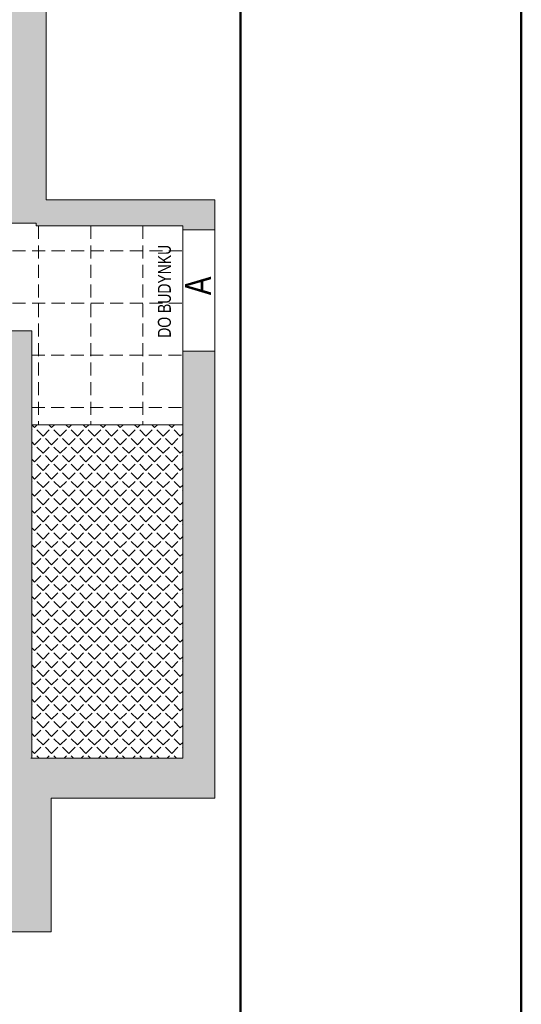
# Model space of a CAD drawing. Header units: millimetres. Extents: x -23540 to 53212, y -37964 to 41185.
# Tile 154 of 203: x 13163 to 13740, y -32227 to -31093. Entities that reach past the tile are written whole.
import ezdxf

# ---------------------------------------------------------------- set-up
doc = ezdxf.new("R2010")
doc.units = ezdxf.units.MM
doc.linetypes.add('DASHEDX2', pattern=[1.5, 1, -0.5])
doc.layers.get('0').update_dxf_attribs({"lineweight": 18})
for name, color, linetype, lineweight in [('Cienka', 7, 'Continuous', 18), ('M_Ramki rysunków', 2, 'Continuous', 18), ('PG_PRZERYWANE_ŚREDNIE', 1, 'DASHEDX2', 18), ('PG_ŚCIANY_DZIAŁOWE', 3, 'Continuous', 18), ('Przekrojowa', 60, 'Continuous', 18)]:
    doc.layers.add(name, color=color, linetype=linetype, lineweight=lineweight)
doc.styles.add('BIKWYM', font='BIKROMSW.SHX', dxfattribs={"width": 0.8})

msp = doc.modelspace()

# ---------------------------------------------------------------- hatches: boundary and pattern name
at = {"layer": 'PG_ŚCIANY_DZIAŁOWE', "true_color": 0x636466, "transparency": 33554610}
h = msp.add_hatch(color=251, dxfattribs=at)
h.dxf.hatch_style = 1
h.paths.add_polyline_path([(12531.1, -30145.2), (12536.1, -30145.2), (12536.1, -30150.7), (12531.1, -30150.7)])
h.paths.add_polyline_path([(12524.4, -30049.7), (12547.9, -30049.7), (12547.9, -29716.7), (12587.9, -29716.7), (12587.9, -29702.7), (12628.4, -29702.7), (12628.4, -29645.5), (12575.4, -29645.5), (12575.4, -29516.5), (12524.4, -29516.5)])
h.paths.add_polyline_path([(12547.9, -30150.7), (12536.1, -30150.7), (12536.1, -30145.2), (12531.1, -30145.2), (12531.1, -30150.7), (12524.4, -30150.7), (12524.4, -31104.5), (12719.5, -31104.5), (12719.5, -31144.2), (12739.4, -31144.2), (12739.4, -31327.5), (13024.4, -31327.5), (13024.4, -31312.5), (12754.4, -31312.5), (12754.4, -31104.5), (13142.4, -31104.5), (13142.4, -31327.5), (13181.4, -31327.5), (13181.4, -31330.5), (13311.4, -31330.5), (13350.4, -31330.5), (13387.3, -31300.5), (13192.9, -31300.5), (13192.9, -31079.5), (12547.9, -31079.5), (12547.9, -30518.7), (12729.4, -30518.7), (12729.4, -30497.2), (12547.9, -30497.2), (12547.9, -30314.7), (12562.9, -30314.7), (12562.9, -30272.2), (12547.9, -30272.2)])
h = msp.add_hatch(color=251, dxfattribs=at)
h.dxf.hatch_style = 1
h.paths.add_polyline_path([(13387.3, -31475), (13350.4, -31475), (13350.4, -31943.5), (13176.4, -31943.5), (13176.4, -31559.5), (13176.4, -31451.5), (13053.9, -31451.5), (13053.9, -31470), (13133.4, -31470), (13133.4, -31680.5), (12885.9, -31680.5), (12885.9, -31470), (12952.9, -31470), (12952.9, -31451.5), (12859.4, -31451.5), (12859.4, -31470), (12871.4, -31470), (12871.4, -31699), (13133.4, -31699), (13133.4, -31885), (12758.4, -31885), (12758.4, -31470), (12758.4, -31451.5), (12708.4, -31451.5), (12708.4, -31467.5), (12739.9, -31467.5), (12739.9, -31906), (12939.4, -31906), (12939.4, -31913), (12948.4, -31913), (12948.4, -31906), (13137.4, -31906), (13137.4, -32071.5), (13123.9, -32071.5), (13123.9, -32143.5), (13198.9, -32143.5), (13198.9, -31989.4), (13387.3, -31989.4)])
h.paths.add_polyline_path([(13350.4, -31335), (13387.3, -31335), (13387.3, -31300.5), (13350.4, -31330.5)])

# ---------------------------------------------------------------- linework, layer by layer
at = {"color": 251, "true_color": 0x636466}
for p, q in [((13192.9, -31300.5), (13192.9, -30145.1)), ((13192.9, -31300.5), (13387.3, -31300.5)), ((13387.3, -31300.5), (13387.3, -31989.4)), ((13125.4, -31327.5), (13181.4, -31327.5)), ((13181.4, -31327.5), (13181.4, -31330.5)), ((13181.4, -31330.5), (13311.4, -31330.5)), ((13311.4, -31330.5), (13350.4, -31330.5)), ((13350.4, -31330.5), (13350.4, -31345.5)), ((13350.4, -31345.5), (13350.4, -31559.5)), ((13053.9, -31451.5), (13176.4, -31451.5)), ((13176.4, -31559.5), (13176.4, -31451.5)), ((13176.4, -31559.5), (13176.4, -31943.5)), ((13350.4, -31559.5), (13176.4, -31559.5)), ((13350.4, -31943.5), (13350.4, -31559.5)), ((13176.4, -31943.5), (13350.4, -31943.5)), ((13387.3, -31989.4), (13198.9, -31989.4)), ((13198.9, -31989.4), (13198.9, -32143.5))]:
    msp.add_line(p, q, dxfattribs=at)
at = {"color": 251, "linetype": 'Continuous', "lineweight": 20, "true_color": 0x636466}
for p, q in [((13179.6, -31562.7), (13176.4, -31559.5)), ((13176.4, -31566), (13176.9, -31565.4)), ((13179.6, -31562.7), (13182.9, -31559.5)), ((13189.5, -31572.6), (13182.3, -31565.4)), ((13189.5, -31572.6), (13196.7, -31565.4)), ((13199.4, -31562.7), (13196.1, -31559.5)), ((13199.4, -31562.7), (13202.6, -31559.5)), ((13209.2, -31572.6), (13202, -31565.4)), ((13209.2, -31572.6), (13216.4, -31565.4)), ((13219.1, -31562.7), (13215.8, -31559.5)), ((13219.1, -31562.7), (13222.4, -31559.5)), ((13229, -31572.6), (13221.8, -31565.4)), ((13229, -31572.6), (13236.2, -31565.4)), ((13238.9, -31562.7), (13235.6, -31559.5)), ((13238.9, -31562.7), (13242.2, -31559.5)), ((13248.7, -31572.6), (13241.6, -31565.4)), ((13248.7, -31572.6), (13255.9, -31565.4)), ((13258.6, -31562.7), (13255.3, -31559.5)), ((13258.6, -31562.7), (13261.9, -31559.5)), ((13268.5, -31572.6), (13261.3, -31565.4)), ((13268.5, -31572.6), (13275.7, -31565.4)), ((13278.4, -31562.7), (13275.1, -31559.5)), ((13278.4, -31562.7), (13281.7, -31559.5)), ((13288.3, -31572.6), (13281.1, -31565.4)), ((13288.3, -31572.6), (13295.4, -31565.4)), ((13298.1, -31562.7), (13294.8, -31559.5)), ((13298.1, -31562.7), (13301.4, -31559.5)), ((13308, -31572.6), (13300.8, -31565.4)), ((13308, -31572.6), (13315.2, -31565.4)), ((13317.9, -31562.7), (13314.6, -31559.5)), ((13317.9, -31562.7), (13321.2, -31559.5)), ((13327.8, -31572.6), (13320.6, -31565.4)), ((13327.8, -31572.6), (13335, -31565.4)), ((13337.6, -31562.7), (13334.4, -31559.5)), ((13337.6, -31562.7), (13340.9, -31559.5)), ((13347.5, -31572.6), (13340.3, -31565.4)), ((13179.6, -31582.5), (13176.4, -31579.3)), ((13179.6, -31582.5), (13186.8, -31575.3)), ((13199.4, -31582.5), (13192.2, -31575.3)), ((13199.4, -31582.5), (13206.5, -31575.3)), ((13219.1, -31582.5), (13211.9, -31575.3)), ((13219.1, -31582.5), (13226.3, -31575.3)), ((13238.9, -31582.5), (13231.7, -31575.3)), ((13238.9, -31582.5), (13246, -31575.3)), ((13258.6, -31582.5), (13251.4, -31575.3)), ((13258.6, -31582.5), (13265.8, -31575.3)), ((13278.4, -31582.5), (13271.2, -31575.3)), ((13278.4, -31582.5), (13285.6, -31575.3)), ((13298.1, -31582.5), (13291, -31575.3)), ((13298.1, -31582.5), (13305.3, -31575.3)), ((13317.9, -31582.5), (13310.7, -31575.3)), ((13317.9, -31582.5), (13325.1, -31575.3)), ((13337.6, -31582.5), (13330.5, -31575.3)), ((13337.6, -31582.5), (13344.8, -31575.3)), ((13347.5, -31572.6), (13350.4, -31569.8)), ((13350.4, -31575.5), (13350.2, -31575.3)), ((13176.4, -31585.7), (13176.9, -31585.2)), ((13189.5, -31592.4), (13182.3, -31585.2)), ((13189.5, -31592.4), (13196.7, -31585.2)), ((13209.2, -31592.4), (13202, -31585.2)), ((13209.2, -31592.4), (13216.4, -31585.2)), ((13229, -31592.4), (13221.8, -31585.2)), ((13229, -31592.4), (13236.2, -31585.2)), ((13248.7, -31592.4), (13241.6, -31585.2)), ((13248.7, -31592.4), (13255.9, -31585.2)), ((13268.5, -31592.4), (13261.3, -31585.2)), ((13268.5, -31592.4), (13275.7, -31585.2)), ((13288.3, -31592.4), (13281.1, -31585.2)), ((13288.3, -31592.4), (13295.4, -31585.2)), ((13308, -31592.4), (13300.8, -31585.2)), ((13308, -31592.4), (13315.2, -31585.2)), ((13327.8, -31592.4), (13320.6, -31585.2)), ((13327.8, -31592.4), (13335, -31585.2)), ((13347.5, -31592.4), (13340.3, -31585.2)), ((13347.5, -31592.4), (13350.4, -31589.5)), ((13179.6, -31602.3), (13176.4, -31599)), ((13179.6, -31602.3), (13186.8, -31595.1)), ((13199.4, -31602.3), (13192.2, -31595.1)), ((13199.4, -31602.3), (13206.5, -31595.1)), ((13219.1, -31602.3), (13211.9, -31595.1)), ((13219.1, -31602.3), (13226.3, -31595.1)), ((13238.9, -31602.3), (13231.7, -31595.1)), ((13238.9, -31602.3), (13246, -31595.1)), ((13258.6, -31602.3), (13251.4, -31595.1)), ((13258.6, -31602.3), (13265.8, -31595.1)), ((13278.4, -31602.3), (13271.2, -31595.1)), ((13278.4, -31602.3), (13285.6, -31595.1)), ((13298.1, -31602.3), (13291, -31595.1)), ((13298.1, -31602.3), (13305.3, -31595.1)), ((13317.9, -31602.3), (13310.7, -31595.1)), ((13317.9, -31602.3), (13325.1, -31595.1)), ((13337.6, -31602.3), (13330.5, -31595.1)), ((13337.6, -31602.3), (13344.8, -31595.1)), ((13350.4, -31595.2), (13350.2, -31595.1)), ((13176.4, -31605.5), (13176.9, -31605)), ((13189.5, -31612.1), (13182.3, -31605)), ((13189.5, -31612.1), (13196.7, -31605)), ((13209.2, -31612.1), (13202, -31605)), ((13209.2, -31612.1), (13216.4, -31605)), ((13229, -31612.1), (13221.8, -31605)), ((13229, -31612.1), (13236.2, -31605)), ((13248.7, -31612.1), (13241.6, -31605)), ((13248.7, -31612.1), (13255.9, -31605)), ((13268.5, -31612.1), (13261.3, -31605)), ((13268.5, -31612.1), (13275.7, -31605)), ((13288.3, -31612.1), (13281.1, -31605)), ((13288.3, -31612.1), (13295.4, -31605)), ((13308, -31612.1), (13300.8, -31605)), ((13308, -31612.1), (13315.2, -31605)), ((13327.8, -31612.1), (13320.6, -31605)), ((13327.8, -31612.1), (13335, -31605)), ((13347.5, -31612.1), (13340.3, -31605)), ((13347.5, -31612.1), (13350.4, -31609.3)), ((13179.6, -31622), (13176.4, -31618.8)), ((13176.4, -31625.2), (13176.9, -31624.7)), ((13179.6, -31622), (13186.8, -31614.8)), ((13189.5, -31631.9), (13182.3, -31624.7)), ((13189.5, -31631.9), (13196.7, -31624.7)), ((13199.4, -31622), (13192.2, -31614.8)), ((13199.4, -31622), (13206.5, -31614.8)), ((13209.2, -31631.9), (13202, -31624.7)), ((13209.2, -31631.9), (13216.4, -31624.7)), ((13219.1, -31622), (13211.9, -31614.8)), ((13219.1, -31622), (13226.3, -31614.8)), ((13229, -31631.9), (13221.8, -31624.7)), ((13229, -31631.9), (13236.2, -31624.7)), ((13238.9, -31622), (13231.7, -31614.8)), ((13238.9, -31622), (13246, -31614.8)), ((13248.7, -31631.9), (13241.6, -31624.7)), ((13248.7, -31631.9), (13255.9, -31624.7)), ((13258.6, -31622), (13251.4, -31614.8)), ((13258.6, -31622), (13265.8, -31614.8)), ((13268.5, -31631.9), (13261.3, -31624.7)), ((13268.5, -31631.9), (13275.7, -31624.7)), ((13278.4, -31622), (13271.2, -31614.8)), ((13278.4, -31622), (13285.6, -31614.8)), ((13288.3, -31631.9), (13281.1, -31624.7)), ((13288.3, -31631.9), (13295.4, -31624.7)), ((13298.1, -31622), (13291, -31614.8)), ((13298.1, -31622), (13305.3, -31614.8)), ((13308, -31631.9), (13300.8, -31624.7)), ((13308, -31631.9), (13315.2, -31624.7)), ((13317.9, -31622), (13310.7, -31614.8)), ((13317.9, -31622), (13325.1, -31614.8)), ((13327.8, -31631.9), (13320.6, -31624.7)), ((13327.8, -31631.9), (13335, -31624.7)), ((13337.6, -31622), (13330.5, -31614.8)), ((13337.6, -31622), (13344.8, -31614.8)), ((13347.5, -31631.9), (13340.3, -31624.7)), ((13350.4, -31615), (13350.2, -31614.8)), ((13179.6, -31641.8), (13186.8, -31634.6)), ((13199.4, -31641.8), (13192.2, -31634.6)), ((13199.4, -31641.8), (13206.5, -31634.6)), ((13219.1, -31641.8), (13211.9, -31634.6)), ((13219.1, -31641.8), (13226.3, -31634.6)), ((13238.9, -31641.8), (13231.7, -31634.6)), ((13238.9, -31641.8), (13246, -31634.6)), ((13258.6, -31641.8), (13251.4, -31634.6)), ((13258.6, -31641.8), (13265.8, -31634.6)), ((13278.4, -31641.8), (13271.2, -31634.6)), ((13278.4, -31641.8), (13285.6, -31634.6)), ((13298.1, -31641.8), (13291, -31634.6)), ((13298.1, -31641.8), (13305.3, -31634.6)), ((13317.9, -31641.8), (13310.7, -31634.6)), ((13317.9, -31641.8), (13325.1, -31634.6)), ((13337.6, -31641.8), (13330.5, -31634.6)), ((13337.6, -31641.8), (13344.8, -31634.6)), ((13347.5, -31631.9), (13350.4, -31629.1)), ((13350.4, -31634.7), (13350.2, -31634.6)), ((13179.6, -31641.8), (13176.4, -31638.6)), ((13176.4, -31645), (13176.9, -31644.5)), ((13189.5, -31651.7), (13182.3, -31644.5)), ((13189.5, -31651.7), (13196.7, -31644.5)), ((13209.2, -31651.7), (13202, -31644.5)), ((13209.2, -31651.7), (13216.4, -31644.5)), ((13229, -31651.7), (13221.8, -31644.5)), ((13229, -31651.7), (13236.2, -31644.5)), ((13248.7, -31651.7), (13241.6, -31644.5)), ((13248.7, -31651.7), (13255.9, -31644.5)), ((13268.5, -31651.7), (13261.3, -31644.5)), ((13268.5, -31651.7), (13275.7, -31644.5)), ((13288.3, -31651.7), (13281.1, -31644.5)), ((13288.3, -31651.7), (13295.4, -31644.5)), ((13308, -31651.7), (13300.8, -31644.5)), ((13308, -31651.7), (13315.2, -31644.5)), ((13327.8, -31651.7), (13320.6, -31644.5)), ((13327.8, -31651.7), (13335, -31644.5)), ((13347.5, -31651.7), (13340.3, -31644.5)), ((13179.6, -31661.5), (13176.4, -31658.3)), ((13179.6, -31661.5), (13186.8, -31654.3)), ((13199.4, -31661.5), (13192.2, -31654.3)), ((13199.4, -31661.5), (13206.5, -31654.3)), ((13219.1, -31661.5), (13211.9, -31654.3)), ((13219.1, -31661.5), (13226.3, -31654.3)), ((13238.9, -31661.5), (13231.7, -31654.3)), ((13238.9, -31661.5), (13246, -31654.3)), ((13258.6, -31661.5), (13251.4, -31654.3)), ((13258.6, -31661.5), (13265.8, -31654.3)), ((13278.4, -31661.5), (13271.2, -31654.3)), ((13278.4, -31661.5), (13285.6, -31654.3)), ((13298.1, -31661.5), (13291, -31654.3)), ((13298.1, -31661.5), (13305.3, -31654.3)), ((13317.9, -31661.5), (13310.7, -31654.3)), ((13317.9, -31661.5), (13325.1, -31654.3)), ((13337.6, -31661.5), (13330.5, -31654.3)), ((13337.6, -31661.5), (13344.8, -31654.3)), ((13347.5, -31651.7), (13350.4, -31648.8)), ((13350.4, -31654.5), (13350.2, -31654.3)), ((13176.4, -31664.8), (13176.9, -31664.2)), ((13189.5, -31671.4), (13182.3, -31664.2)), ((13189.5, -31671.4), (13196.7, -31664.2)), ((13209.2, -31671.4), (13202, -31664.2)), ((13209.2, -31671.4), (13216.4, -31664.2)), ((13229, -31671.4), (13221.8, -31664.2)), ((13229, -31671.4), (13236.2, -31664.2)), ((13248.7, -31671.4), (13241.6, -31664.2)), ((13248.7, -31671.4), (13255.9, -31664.2)), ((13268.5, -31671.4), (13261.3, -31664.2)), ((13268.5, -31671.4), (13275.7, -31664.2)), ((13288.3, -31671.4), (13281.1, -31664.2)), ((13288.3, -31671.4), (13295.4, -31664.2)), ((13308, -31671.4), (13300.8, -31664.2)), ((13308, -31671.4), (13315.2, -31664.2)), ((13327.8, -31671.4), (13320.6, -31664.2)), ((13327.8, -31671.4), (13335, -31664.2)), ((13347.5, -31671.4), (13340.3, -31664.2)), ((13347.5, -31671.4), (13350.4, -31668.6)), ((13179.6, -31681.3), (13176.4, -31678.1)), ((13179.6, -31681.3), (13186.8, -31674.1)), ((13199.4, -31681.3), (13192.2, -31674.1)), ((13199.4, -31681.3), (13206.5, -31674.1)), ((13219.1, -31681.3), (13211.9, -31674.1)), ((13219.1, -31681.3), (13226.3, -31674.1)), ((13238.9, -31681.3), (13231.7, -31674.1)), ((13238.9, -31681.3), (13246, -31674.1)), ((13258.6, -31681.3), (13251.4, -31674.1)), ((13258.6, -31681.3), (13265.8, -31674.1)), ((13278.4, -31681.3), (13271.2, -31674.1)), ((13278.4, -31681.3), (13285.6, -31674.1)), ((13298.1, -31681.3), (13291, -31674.1)), ((13298.1, -31681.3), (13305.3, -31674.1)), ((13317.9, -31681.3), (13310.7, -31674.1)), ((13317.9, -31681.3), (13325.1, -31674.1)), ((13337.6, -31681.3), (13330.5, -31674.1)), ((13337.6, -31681.3), (13344.8, -31674.1)), ((13350.4, -31674.3), (13350.2, -31674.1)), ((13176.4, -31684.5), (13176.9, -31684)), ((13189.5, -31691.2), (13182.3, -31684)), ((13189.5, -31691.2), (13196.7, -31684)), ((13209.2, -31691.2), (13202, -31684)), ((13209.2, -31691.2), (13216.4, -31684)), ((13229, -31691.2), (13221.8, -31684)), ((13229, -31691.2), (13236.2, -31684)), ((13248.7, -31691.2), (13241.6, -31684)), ((13248.7, -31691.2), (13255.9, -31684)), ((13268.5, -31691.2), (13261.3, -31684)), ((13268.5, -31691.2), (13275.7, -31684)), ((13288.3, -31691.2), (13281.1, -31684)), ((13288.3, -31691.2), (13295.4, -31684)), ((13308, -31691.2), (13300.8, -31684)), ((13308, -31691.2), (13315.2, -31684)), ((13327.8, -31691.2), (13320.6, -31684)), ((13327.8, -31691.2), (13335, -31684)), ((13347.5, -31691.2), (13340.3, -31684)), ((13347.5, -31691.2), (13350.4, -31688.3)), ((13179.6, -31701), (13176.4, -31697.8)), ((13176.4, -31704.3), (13176.9, -31703.7)), ((13179.6, -31701), (13186.8, -31693.9)), ((13189.5, -31710.9), (13182.3, -31703.7)), ((13189.5, -31710.9), (13196.7, -31703.7)), ((13199.4, -31701), (13192.2, -31693.9)), ((13199.4, -31701), (13206.5, -31693.9)), ((13209.2, -31710.9), (13202, -31703.7)), ((13209.2, -31710.9), (13216.4, -31703.7)), ((13219.1, -31701), (13211.9, -31693.9)), ((13219.1, -31701), (13226.3, -31693.9)), ((13229, -31710.9), (13221.8, -31703.7)), ((13229, -31710.9), (13236.2, -31703.7)), ((13238.9, -31701), (13231.7, -31693.9)), ((13238.9, -31701), (13246, -31693.9)), ((13248.7, -31710.9), (13241.6, -31703.7)), ((13248.7, -31710.9), (13255.9, -31703.7)), ((13258.6, -31701), (13251.4, -31693.9)), ((13258.6, -31701), (13265.8, -31693.9)), ((13268.5, -31710.9), (13261.3, -31703.7)), ((13268.5, -31710.9), (13275.7, -31703.7)), ((13278.4, -31701), (13271.2, -31693.9)), ((13278.4, -31701), (13285.6, -31693.9)), ((13288.3, -31710.9), (13281.1, -31703.7)), ((13288.3, -31710.9), (13295.4, -31703.7)), ((13298.1, -31701), (13291, -31693.9)), ((13298.1, -31701), (13305.3, -31693.9)), ((13308, -31710.9), (13300.8, -31703.7)), ((13308, -31710.9), (13315.2, -31703.7)), ((13317.9, -31701), (13310.7, -31693.9)), ((13317.9, -31701), (13325.1, -31693.9)), ((13327.8, -31710.9), (13320.6, -31703.7)), ((13327.8, -31710.9), (13335, -31703.7)), ((13337.6, -31701), (13330.5, -31693.9)), ((13337.6, -31701), (13344.8, -31693.9)), ((13347.5, -31710.9), (13340.3, -31703.7)), ((13350.4, -31694), (13350.2, -31693.9)), ((13179.6, -31720.8), (13186.8, -31713.6)), ((13199.4, -31720.8), (13192.2, -31713.6)), ((13199.4, -31720.8), (13206.5, -31713.6)), ((13219.1, -31720.8), (13211.9, -31713.6)), ((13219.1, -31720.8), (13226.3, -31713.6)), ((13238.9, -31720.8), (13231.7, -31713.6)), ((13238.9, -31720.8), (13246, -31713.6)), ((13258.6, -31720.8), (13251.4, -31713.6)), ((13258.6, -31720.8), (13265.8, -31713.6)), ((13278.4, -31720.8), (13271.2, -31713.6)), ((13278.4, -31720.8), (13285.6, -31713.6)), ((13298.1, -31720.8), (13291, -31713.6)), ((13298.1, -31720.8), (13305.3, -31713.6)), ((13317.9, -31720.8), (13310.7, -31713.6)), ((13317.9, -31720.8), (13325.1, -31713.6)), ((13337.6, -31720.8), (13330.5, -31713.6)), ((13337.6, -31720.8), (13344.8, -31713.6)), ((13347.5, -31710.9), (13350.4, -31708.1)), ((13350.4, -31713.8), (13350.2, -31713.6)), ((13179.6, -31720.8), (13176.4, -31717.6)), ((13176.4, -31724), (13176.9, -31723.5)), ((13189.5, -31730.7), (13182.3, -31723.5)), ((13189.5, -31730.7), (13196.7, -31723.5)), ((13209.2, -31730.7), (13202, -31723.5)), ((13209.2, -31730.7), (13216.4, -31723.5)), ((13229, -31730.7), (13221.8, -31723.5)), ((13229, -31730.7), (13236.2, -31723.5)), ((13248.7, -31730.7), (13241.6, -31723.5)), ((13248.7, -31730.7), (13255.9, -31723.5)), ((13268.5, -31730.7), (13261.3, -31723.5)), ((13268.5, -31730.7), (13275.7, -31723.5)), ((13288.3, -31730.7), (13281.1, -31723.5)), ((13288.3, -31730.7), (13295.4, -31723.5)), ((13308, -31730.7), (13300.8, -31723.5)), ((13308, -31730.7), (13315.2, -31723.5)), ((13327.8, -31730.7), (13320.6, -31723.5)), ((13327.8, -31730.7), (13335, -31723.5)), ((13347.5, -31730.7), (13340.3, -31723.5)), ((13179.6, -31740.6), (13176.4, -31737.3)), ((13179.6, -31740.6), (13186.8, -31733.4)), ((13199.4, -31740.6), (13192.2, -31733.4)), ((13199.4, -31740.6), (13206.5, -31733.4)), ((13219.1, -31740.6), (13211.9, -31733.4)), ((13219.1, -31740.6), (13226.3, -31733.4)), ((13238.9, -31740.6), (13231.7, -31733.4)), ((13238.9, -31740.6), (13246, -31733.4)), ((13258.6, -31740.6), (13251.4, -31733.4)), ((13258.6, -31740.6), (13265.8, -31733.4)), ((13278.4, -31740.6), (13271.2, -31733.4)), ((13278.4, -31740.6), (13285.6, -31733.4)), ((13298.1, -31740.6), (13291, -31733.4)), ((13298.1, -31740.6), (13305.3, -31733.4)), ((13317.9, -31740.6), (13310.7, -31733.4)), ((13317.9, -31740.6), (13325.1, -31733.4)), ((13337.6, -31740.6), (13330.5, -31733.4)), ((13337.6, -31740.6), (13344.8, -31733.4)), ((13347.5, -31730.7), (13350.4, -31727.8)), ((13350.4, -31733.5), (13350.2, -31733.4)), ((13176.4, -31743.8), (13176.9, -31743.3)), ((13189.5, -31750.4), (13182.3, -31743.3)), ((13189.5, -31750.4), (13196.7, -31743.3)), ((13209.2, -31750.4), (13202, -31743.3)), ((13209.2, -31750.4), (13216.4, -31743.3)), ((13229, -31750.4), (13221.8, -31743.3)), ((13229, -31750.4), (13236.2, -31743.3)), ((13248.7, -31750.4), (13241.6, -31743.3)), ((13248.7, -31750.4), (13255.9, -31743.3)), ((13268.5, -31750.4), (13261.3, -31743.3)), ((13268.5, -31750.4), (13275.7, -31743.3)), ((13288.3, -31750.4), (13281.1, -31743.3)), ((13288.3, -31750.4), (13295.4, -31743.3)), ((13308, -31750.4), (13300.8, -31743.3)), ((13308, -31750.4), (13315.2, -31743.3)), ((13327.8, -31750.4), (13320.6, -31743.3)), ((13327.8, -31750.4), (13335, -31743.3)), ((13347.5, -31750.4), (13340.3, -31743.3)), ((13347.5, -31750.4), (13350.4, -31747.6)), ((13179.6, -31760.3), (13176.4, -31757.1)), ((13179.6, -31760.3), (13186.8, -31753.1)), ((13199.4, -31760.3), (13192.2, -31753.1)), ((13199.4, -31760.3), (13206.5, -31753.1)), ((13219.1, -31760.3), (13211.9, -31753.1)), ((13219.1, -31760.3), (13226.3, -31753.1)), ((13238.9, -31760.3), (13231.7, -31753.1)), ((13238.9, -31760.3), (13246, -31753.1)), ((13258.6, -31760.3), (13251.4, -31753.1)), ((13258.6, -31760.3), (13265.8, -31753.1)), ((13278.4, -31760.3), (13271.2, -31753.1)), ((13278.4, -31760.3), (13285.6, -31753.1)), ((13298.1, -31760.3), (13291, -31753.1)), ((13298.1, -31760.3), (13305.3, -31753.1)), ((13317.9, -31760.3), (13310.7, -31753.1)), ((13317.9, -31760.3), (13325.1, -31753.1)), ((13337.6, -31760.3), (13330.5, -31753.1)), ((13337.6, -31760.3), (13344.8, -31753.1)), ((13350.4, -31753.3), (13350.2, -31753.1)), ((13176.4, -31763.5), (13176.9, -31763)), ((13179.6, -31780.1), (13186.8, -31772.9)), ((13189.5, -31770.2), (13182.3, -31763)), ((13189.5, -31770.2), (13196.7, -31763)), ((13199.4, -31780.1), (13192.2, -31772.9)), ((13199.4, -31780.1), (13206.5, -31772.9)), ((13209.2, -31770.2), (13202, -31763)), ((13209.2, -31770.2), (13216.4, -31763)), ((13219.1, -31780.1), (13211.9, -31772.9)), ((13219.1, -31780.1), (13226.3, -31772.9)), ((13229, -31770.2), (13221.8, -31763)), ((13229, -31770.2), (13236.2, -31763)), ((13238.9, -31780.1), (13231.7, -31772.9)), ((13238.9, -31780.1), (13246, -31772.9)), ((13248.7, -31770.2), (13241.6, -31763)), ((13248.7, -31770.2), (13255.9, -31763)), ((13258.6, -31780.1), (13251.4, -31772.9)), ((13258.6, -31780.1), (13265.8, -31772.9)), ((13268.5, -31770.2), (13261.3, -31763)), ((13268.5, -31770.2), (13275.7, -31763)), ((13278.4, -31780.1), (13271.2, -31772.9)), ((13278.4, -31780.1), (13285.6, -31772.9)), ((13288.3, -31770.2), (13281.1, -31763)), ((13288.3, -31770.2), (13295.4, -31763)), ((13298.1, -31780.1), (13291, -31772.9)), ((13298.1, -31780.1), (13305.3, -31772.9)), ((13308, -31770.2), (13300.8, -31763)), ((13308, -31770.2), (13315.2, -31763)), ((13317.9, -31780.1), (13310.7, -31772.9)), ((13317.9, -31780.1), (13325.1, -31772.9)), ((13327.8, -31770.2), (13320.6, -31763)), ((13327.8, -31770.2), (13335, -31763)), ((13337.6, -31780.1), (13330.5, -31772.9)), ((13337.6, -31780.1), (13344.8, -31772.9)), ((13347.5, -31770.2), (13340.3, -31763)), ((13347.5, -31770.2), (13350.4, -31767.3)), ((13350.4, -31773), (13350.2, -31772.9)), ((13179.6, -31780.1), (13176.4, -31776.8)), ((13176.4, -31783.3), (13176.9, -31782.8)), ((13189.5, -31789.9), (13182.3, -31782.8)), ((13189.5, -31789.9), (13196.7, -31782.8)), ((13209.2, -31789.9), (13202, -31782.8)), ((13209.2, -31789.9), (13216.4, -31782.8)), ((13229, -31789.9), (13221.8, -31782.8)), ((13229, -31789.9), (13236.2, -31782.8)), ((13248.7, -31789.9), (13241.6, -31782.8)), ((13248.7, -31789.9), (13255.9, -31782.8)), ((13268.5, -31789.9), (13261.3, -31782.8)), ((13268.5, -31789.9), (13275.7, -31782.8)), ((13288.3, -31789.9), (13281.1, -31782.8)), ((13288.3, -31789.9), (13295.4, -31782.8)), ((13308, -31789.9), (13300.8, -31782.8)), ((13308, -31789.9), (13315.2, -31782.8)), ((13327.8, -31789.9), (13320.6, -31782.8)), ((13327.8, -31789.9), (13335, -31782.8)), ((13347.5, -31789.9), (13340.3, -31782.8)), ((13179.6, -31799.8), (13186.8, -31792.6)), ((13199.4, -31799.8), (13192.2, -31792.6)), ((13199.4, -31799.8), (13206.5, -31792.6)), ((13219.1, -31799.8), (13211.9, -31792.6)), ((13219.1, -31799.8), (13226.3, -31792.6)), ((13238.9, -31799.8), (13231.7, -31792.6)), ((13238.9, -31799.8), (13246, -31792.6)), ((13258.6, -31799.8), (13251.4, -31792.6)), ((13258.6, -31799.8), (13265.8, -31792.6)), ((13278.4, -31799.8), (13271.2, -31792.6)), ((13278.4, -31799.8), (13285.6, -31792.6)), ((13298.1, -31799.8), (13291, -31792.6)), ((13298.1, -31799.8), (13305.3, -31792.6)), ((13317.9, -31799.8), (13310.7, -31792.6)), ((13317.9, -31799.8), (13325.1, -31792.6)), ((13337.6, -31799.8), (13330.5, -31792.6)), ((13337.6, -31799.8), (13344.8, -31792.6)), ((13347.5, -31789.9), (13350.4, -31787.1)), ((13350.4, -31792.8), (13350.2, -31792.6)), ((13179.6, -31799.8), (13176.4, -31796.6)), ((13176.4, -31803.1), (13176.9, -31802.5)), ((13189.5, -31809.7), (13182.3, -31802.5)), ((13189.5, -31809.7), (13196.7, -31802.5)), ((13209.2, -31809.7), (13202, -31802.5)), ((13209.2, -31809.7), (13216.4, -31802.5)), ((13229, -31809.7), (13221.8, -31802.5)), ((13229, -31809.7), (13236.2, -31802.5)), ((13248.7, -31809.7), (13241.6, -31802.5)), ((13248.7, -31809.7), (13255.9, -31802.5)), ((13268.5, -31809.7), (13261.3, -31802.5)), ((13268.5, -31809.7), (13275.7, -31802.5)), ((13288.3, -31809.7), (13281.1, -31802.5)), ((13288.3, -31809.7), (13295.4, -31802.5)), ((13308, -31809.7), (13300.8, -31802.5)), ((13308, -31809.7), (13315.2, -31802.5)), ((13327.8, -31809.7), (13320.6, -31802.5)), ((13327.8, -31809.7), (13335, -31802.5)), ((13347.5, -31809.7), (13340.3, -31802.5)), ((13347.5, -31809.7), (13350.4, -31806.9)), ((13179.6, -31819.6), (13176.4, -31816.4)), ((13179.6, -31819.6), (13186.8, -31812.4)), ((13199.4, -31819.6), (13192.2, -31812.4)), ((13199.4, -31819.6), (13206.5, -31812.4)), ((13219.1, -31819.6), (13211.9, -31812.4)), ((13219.1, -31819.6), (13226.3, -31812.4)), ((13238.9, -31819.6), (13231.7, -31812.4)), ((13238.9, -31819.6), (13246, -31812.4)), ((13258.6, -31819.6), (13251.4, -31812.4)), ((13258.6, -31819.6), (13265.8, -31812.4)), ((13278.4, -31819.6), (13271.2, -31812.4)), ((13278.4, -31819.6), (13285.6, -31812.4)), ((13298.1, -31819.6), (13291, -31812.4)), ((13298.1, -31819.6), (13305.3, -31812.4)), ((13317.9, -31819.6), (13310.7, -31812.4)), ((13317.9, -31819.6), (13325.1, -31812.4)), ((13337.6, -31819.6), (13330.5, -31812.4)), ((13337.6, -31819.6), (13344.8, -31812.4)), ((13350.4, -31812.6), (13350.2, -31812.4)), ((13176.4, -31822.8), (13176.9, -31822.3)), ((13189.5, -31829.5), (13182.3, -31822.3)), ((13189.5, -31829.5), (13196.7, -31822.3)), ((13209.2, -31829.5), (13202, -31822.3)), ((13209.2, -31829.5), (13216.4, -31822.3)), ((13229, -31829.5), (13221.8, -31822.3)), ((13229, -31829.5), (13236.2, -31822.3)), ((13248.7, -31829.5), (13241.6, -31822.3)), ((13248.7, -31829.5), (13255.9, -31822.3)), ((13268.5, -31829.5), (13261.3, -31822.3)), ((13268.5, -31829.5), (13275.7, -31822.3)), ((13288.3, -31829.5), (13281.1, -31822.3)), ((13288.3, -31829.5), (13295.4, -31822.3)), ((13308, -31829.5), (13300.8, -31822.3)), ((13308, -31829.5), (13315.2, -31822.3)), ((13327.8, -31829.5), (13320.6, -31822.3)), ((13327.8, -31829.5), (13335, -31822.3)), ((13347.5, -31829.5), (13340.3, -31822.3)), ((13347.5, -31829.5), (13350.4, -31826.6)), ((13179.6, -31839.3), (13176.4, -31836.1)), ((13179.6, -31839.3), (13186.8, -31832.2)), ((13199.4, -31839.3), (13192.2, -31832.2)), ((13199.4, -31839.3), (13206.5, -31832.2)), ((13219.1, -31839.3), (13211.9, -31832.2)), ((13219.1, -31839.3), (13226.3, -31832.2)), ((13238.9, -31839.3), (13231.7, -31832.2)), ((13238.9, -31839.3), (13246, -31832.2)), ((13258.6, -31839.3), (13251.4, -31832.2)), ((13258.6, -31839.3), (13265.8, -31832.2)), ((13278.4, -31839.3), (13271.2, -31832.2)), ((13278.4, -31839.3), (13285.6, -31832.2)), ((13298.1, -31839.3), (13291, -31832.2)), ((13298.1, -31839.3), (13305.3, -31832.2)), ((13317.9, -31839.3), (13310.7, -31832.2)), ((13317.9, -31839.3), (13325.1, -31832.2)), ((13337.6, -31839.3), (13330.5, -31832.2)), ((13337.6, -31839.3), (13344.8, -31832.2)), ((13350.4, -31832.3), (13350.2, -31832.2)), ((13176.4, -31842.6), (13176.9, -31842)), ((13179.6, -31859.1), (13186.8, -31851.9)), ((13189.5, -31849.2), (13182.3, -31842)), ((13189.5, -31849.2), (13196.7, -31842)), ((13199.4, -31859.1), (13192.2, -31851.9)), ((13199.4, -31859.1), (13206.5, -31851.9)), ((13209.2, -31849.2), (13202, -31842)), ((13209.2, -31849.2), (13216.4, -31842)), ((13219.1, -31859.1), (13211.9, -31851.9)), ((13219.1, -31859.1), (13226.3, -31851.9)), ((13229, -31849.2), (13221.8, -31842)), ((13229, -31849.2), (13236.2, -31842)), ((13238.9, -31859.1), (13231.7, -31851.9)), ((13238.9, -31859.1), (13246, -31851.9)), ((13248.7, -31849.2), (13241.6, -31842)), ((13248.7, -31849.2), (13255.9, -31842)), ((13258.6, -31859.1), (13251.4, -31851.9)), ((13258.6, -31859.1), (13265.8, -31851.9)), ((13268.5, -31849.2), (13261.3, -31842)), ((13268.5, -31849.2), (13275.7, -31842)), ((13278.4, -31859.1), (13271.2, -31851.9)), ((13278.4, -31859.1), (13285.6, -31851.9)), ((13288.3, -31849.2), (13281.1, -31842)), ((13288.3, -31849.2), (13295.4, -31842)), ((13298.1, -31859.1), (13291, -31851.9)), ((13298.1, -31859.1), (13305.3, -31851.9)), ((13308, -31849.2), (13300.8, -31842)), ((13308, -31849.2), (13315.2, -31842)), ((13317.9, -31859.1), (13310.7, -31851.9)), ((13317.9, -31859.1), (13325.1, -31851.9)), ((13327.8, -31849.2), (13320.6, -31842)), ((13327.8, -31849.2), (13335, -31842)), ((13337.6, -31859.1), (13330.5, -31851.9)), ((13337.6, -31859.1), (13344.8, -31851.9)), ((13347.5, -31849.2), (13340.3, -31842)), ((13347.5, -31849.2), (13350.4, -31846.4)), ((13350.4, -31852.1), (13350.2, -31851.9)), ((13179.6, -31859.1), (13176.4, -31855.9)), ((13176.4, -31862.3), (13176.9, -31861.8)), ((13189.5, -31869), (13182.3, -31861.8)), ((13189.5, -31869), (13196.7, -31861.8)), ((13209.2, -31869), (13202, -31861.8)), ((13209.2, -31869), (13216.4, -31861.8)), ((13229, -31869), (13221.8, -31861.8)), ((13229, -31869), (13236.2, -31861.8)), ((13248.7, -31869), (13241.6, -31861.8)), ((13248.7, -31869), (13255.9, -31861.8)), ((13268.5, -31869), (13261.3, -31861.8)), ((13268.5, -31869), (13275.7, -31861.8)), ((13288.3, -31869), (13281.1, -31861.8)), ((13288.3, -31869), (13295.4, -31861.8)), ((13308, -31869), (13300.8, -31861.8)), ((13308, -31869), (13315.2, -31861.8)), ((13327.8, -31869), (13320.6, -31861.8)), ((13327.8, -31869), (13335, -31861.8)), ((13347.5, -31869), (13340.3, -31861.8)), ((13179.6, -31878.9), (13186.8, -31871.7)), ((13199.4, -31878.9), (13192.2, -31871.7)), ((13199.4, -31878.9), (13206.5, -31871.7)), ((13219.1, -31878.9), (13211.9, -31871.7)), ((13219.1, -31878.9), (13226.3, -31871.7)), ((13238.9, -31878.9), (13231.7, -31871.7)), ((13238.9, -31878.9), (13246, -31871.7)), ((13258.6, -31878.9), (13251.4, -31871.7)), ((13258.6, -31878.9), (13265.8, -31871.7)), ((13278.4, -31878.9), (13271.2, -31871.7)), ((13278.4, -31878.9), (13285.6, -31871.7)), ((13298.1, -31878.9), (13291, -31871.7)), ((13298.1, -31878.9), (13305.3, -31871.7)), ((13317.9, -31878.9), (13310.7, -31871.7)), ((13317.9, -31878.9), (13325.1, -31871.7)), ((13337.6, -31878.9), (13330.5, -31871.7)), ((13337.6, -31878.9), (13344.8, -31871.7)), ((13347.5, -31869), (13350.4, -31866.1)), ((13350.4, -31871.8), (13350.2, -31871.7)), ((13179.6, -31878.9), (13176.4, -31875.6)), ((13176.4, -31882.1), (13176.9, -31881.5)), ((13189.5, -31888.7), (13182.3, -31881.5)), ((13189.5, -31888.7), (13196.7, -31881.5)), ((13209.2, -31888.7), (13202, -31881.5)), ((13209.2, -31888.7), (13216.4, -31881.5)), ((13229, -31888.7), (13221.8, -31881.5)), ((13229, -31888.7), (13236.2, -31881.5)), ((13248.7, -31888.7), (13241.6, -31881.5)), ((13248.7, -31888.7), (13255.9, -31881.5)), ((13268.5, -31888.7), (13261.3, -31881.5)), ((13268.5, -31888.7), (13275.7, -31881.5)), ((13288.3, -31888.7), (13281.1, -31881.5)), ((13288.3, -31888.7), (13295.4, -31881.5)), ((13308, -31888.7), (13300.8, -31881.5)), ((13308, -31888.7), (13315.2, -31881.5)), ((13327.8, -31888.7), (13320.6, -31881.5)), ((13327.8, -31888.7), (13335, -31881.5)), ((13347.5, -31888.7), (13340.3, -31881.5)), ((13347.5, -31888.7), (13350.4, -31885.9)), ((13179.6, -31898.6), (13176.4, -31895.4)), ((13179.6, -31898.6), (13186.8, -31891.4)), ((13199.4, -31898.6), (13192.2, -31891.4)), ((13199.4, -31898.6), (13206.5, -31891.4)), ((13219.1, -31898.6), (13211.9, -31891.4)), ((13219.1, -31898.6), (13226.3, -31891.4)), ((13238.9, -31898.6), (13231.7, -31891.4)), ((13238.9, -31898.6), (13246, -31891.4)), ((13258.6, -31898.6), (13251.4, -31891.4)), ((13258.6, -31898.6), (13265.8, -31891.4)), ((13278.4, -31898.6), (13271.2, -31891.4)), ((13278.4, -31898.6), (13285.6, -31891.4)), ((13298.1, -31898.6), (13291, -31891.4)), ((13298.1, -31898.6), (13305.3, -31891.4)), ((13317.9, -31898.6), (13310.7, -31891.4)), ((13317.9, -31898.6), (13325.1, -31891.4)), ((13337.6, -31898.6), (13330.5, -31891.4)), ((13337.6, -31898.6), (13344.8, -31891.4)), ((13350.4, -31891.6), (13350.2, -31891.4)), ((13176.4, -31901.8), (13176.9, -31901.3)), ((13189.5, -31908.5), (13182.3, -31901.3)), ((13189.5, -31908.5), (13196.7, -31901.3)), ((13209.2, -31908.5), (13202, -31901.3)), ((13209.2, -31908.5), (13216.4, -31901.3)), ((13229, -31908.5), (13221.8, -31901.3)), ((13229, -31908.5), (13236.2, -31901.3)), ((13248.7, -31908.5), (13241.6, -31901.3)), ((13248.7, -31908.5), (13255.9, -31901.3)), ((13268.5, -31908.5), (13261.3, -31901.3)), ((13268.5, -31908.5), (13275.7, -31901.3)), ((13288.3, -31908.5), (13281.1, -31901.3)), ((13288.3, -31908.5), (13295.4, -31901.3)), ((13308, -31908.5), (13300.8, -31901.3)), ((13308, -31908.5), (13315.2, -31901.3)), ((13327.8, -31908.5), (13320.6, -31901.3)), ((13327.8, -31908.5), (13335, -31901.3)), ((13347.5, -31908.5), (13340.3, -31901.3)), ((13347.5, -31908.5), (13350.4, -31905.6)), ((13179.6, -31918.4), (13176.4, -31915.1)), ((13179.6, -31918.4), (13186.8, -31911.2)), ((13199.4, -31918.4), (13192.2, -31911.2)), ((13199.4, -31918.4), (13206.5, -31911.2)), ((13219.1, -31918.4), (13211.9, -31911.2)), ((13219.1, -31918.4), (13226.3, -31911.2)), ((13238.9, -31918.4), (13231.7, -31911.2)), ((13238.9, -31918.4), (13246, -31911.2)), ((13258.6, -31918.4), (13251.4, -31911.2)), ((13258.6, -31918.4), (13265.8, -31911.2)), ((13278.4, -31918.4), (13271.2, -31911.2)), ((13278.4, -31918.4), (13285.6, -31911.2)), ((13298.1, -31918.4), (13291, -31911.2)), ((13298.1, -31918.4), (13305.3, -31911.2)), ((13317.9, -31918.4), (13310.7, -31911.2)), ((13317.9, -31918.4), (13325.1, -31911.2)), ((13337.6, -31918.4), (13330.5, -31911.2)), ((13337.6, -31918.4), (13344.8, -31911.2)), ((13350.4, -31911.3), (13350.2, -31911.2)), ((13176.4, -31921.6), (13176.9, -31921.1)), ((13179.6, -31938.1), (13186.8, -31930.9)), ((13189.5, -31928.2), (13182.3, -31921.1)), ((13189.5, -31928.2), (13196.7, -31921.1)), ((13199.4, -31938.1), (13192.2, -31930.9)), ((13199.4, -31938.1), (13206.5, -31930.9)), ((13209.2, -31928.2), (13202, -31921.1)), ((13209.2, -31928.2), (13216.4, -31921.1)), ((13219.1, -31938.1), (13211.9, -31930.9)), ((13219.1, -31938.1), (13226.3, -31930.9)), ((13229, -31928.2), (13221.8, -31921.1)), ((13229, -31928.2), (13236.2, -31921.1)), ((13238.9, -31938.1), (13231.7, -31930.9)), ((13238.9, -31938.1), (13246, -31930.9)), ((13248.7, -31928.2), (13241.6, -31921.1)), ((13248.7, -31928.2), (13255.9, -31921.1)), ((13258.6, -31938.1), (13251.4, -31930.9)), ((13258.6, -31938.1), (13265.8, -31930.9)), ((13268.5, -31928.2), (13261.3, -31921.1)), ((13268.5, -31928.2), (13275.7, -31921.1)), ((13278.4, -31938.1), (13271.2, -31930.9)), ((13278.4, -31938.1), (13285.6, -31930.9)), ((13288.3, -31928.2), (13281.1, -31921.1)), ((13288.3, -31928.2), (13295.4, -31921.1)), ((13298.1, -31938.1), (13291, -31930.9)), ((13298.1, -31938.1), (13305.3, -31930.9)), ((13308, -31928.2), (13300.8, -31921.1)), ((13308, -31928.2), (13315.2, -31921.1)), ((13317.9, -31938.1), (13310.7, -31930.9)), ((13317.9, -31938.1), (13325.1, -31930.9)), ((13327.8, -31928.2), (13320.6, -31921.1)), ((13327.8, -31928.2), (13335, -31921.1)), ((13337.6, -31938.1), (13330.5, -31930.9)), ((13337.6, -31938.1), (13344.8, -31930.9)), ((13347.5, -31928.2), (13340.3, -31921.1)), ((13347.5, -31928.2), (13350.4, -31925.4)), ((13350.4, -31931.1), (13350.2, -31930.9)), ((13179.6, -31938.1), (13176.4, -31934.9)), ((13176.4, -31941.3), (13176.9, -31940.8)), ((13184.9, -31943.5), (13182.3, -31940.8)), ((13194, -31943.5), (13196.7, -31940.8)), ((13204.7, -31943.5), (13202, -31940.8)), ((13213.8, -31943.5), (13216.4, -31940.8)), ((13224.4, -31943.5), (13221.8, -31940.8)), ((13233.5, -31943.5), (13236.2, -31940.8)), ((13244.2, -31943.5), (13241.6, -31940.8)), ((13253.3, -31943.5), (13255.9, -31940.8)), ((13264, -31943.5), (13261.3, -31940.8)), ((13273, -31943.5), (13275.7, -31940.8)), ((13283.7, -31943.5), (13281.1, -31940.8)), ((13292.8, -31943.5), (13295.4, -31940.8)), ((13303.5, -31943.5), (13300.8, -31940.8)), ((13312.6, -31943.5), (13315.2, -31940.8)), ((13323.2, -31943.5), (13320.6, -31940.8)), ((13332.3, -31943.5), (13335, -31940.8)), ((13343, -31943.5), (13340.3, -31940.8))]:
    msp.add_line(p, q, dxfattribs=at)
at = {"color": 251, "lineweight": 20, "true_color": 0x636466}
for p, q in [((13350.4, -31559.5), (13350.4, -31573.5)), ((13350.4, -31573.5), (13350.4, -31943.5)), ((13350.4, -31943.5), (13175.4, -31943.5)), ((13123.9, -32143.5), (13198.9, -32143.5))]:
    msp.add_line(p, q, dxfattribs=at)
at = {"layer": 'Cienka', "color": 251, "true_color": 0x636466}
for p, q in [((13350.4, -31335), (13387.3, -31335)), ((13350.4, -31475), (13387.3, -31475))]:
    msp.add_line(p, q, dxfattribs=at)
at = {"layer": 'M_Ramki rysunków', "color": 18, "lineweight": 50, "true_color": 0x000000}
msp.add_line((13416.9, -28849), (13416.9, -32949), dxfattribs=at)
at = {"layer": 'PG_PRZERYWANE_ŚREDNIE', "color": 251, "lineweight": 15, "ltscale": 15, "true_color": 0x636466}
for p, q in [((13184.4, -31330.5), (13184.4, -31559.5)), ((13244.4, -31330.5), (13244.4, -31559.5)), ((13304.4, -31330.5), (13304.4, -31559.5)), ((12524.4, -31359.5), (13350.4, -31359.5)), ((12524.4, -31419.5), (13350.4, -31419.5)), ((13176.4, -31479.5), (13350.4, -31479.5)), ((13176.4, -31539.5), (13350.4, -31539.5))]:
    msp.add_line(p, q, dxfattribs=at)
at = {"layer": 'Przekrojowa', "color": 1, "lineweight": 50}
msp.add_lwpolyline([(10322.1, -28569.2), (13740.2, -28569.2), (13740.2, -33289.3), (10322.1, -33289.3)], close=True, dxfattribs=at)

# ---------------------------------------------------------------- texts
at = {"layer": 'Cienka', "color": 251, "true_color": 0x636466, "style": 'BIKWYM', "width": 0.8}
for s, height, p in [('DO BUDYNKU', 15, (13336.7, -31459.4)), ('A', 30, (13382.9, -31410.3))]:
    msp.add_text(s, height=height, rotation=90, dxfattribs=at).set_placement(p)

doc.saveas('drawing.dxf')
